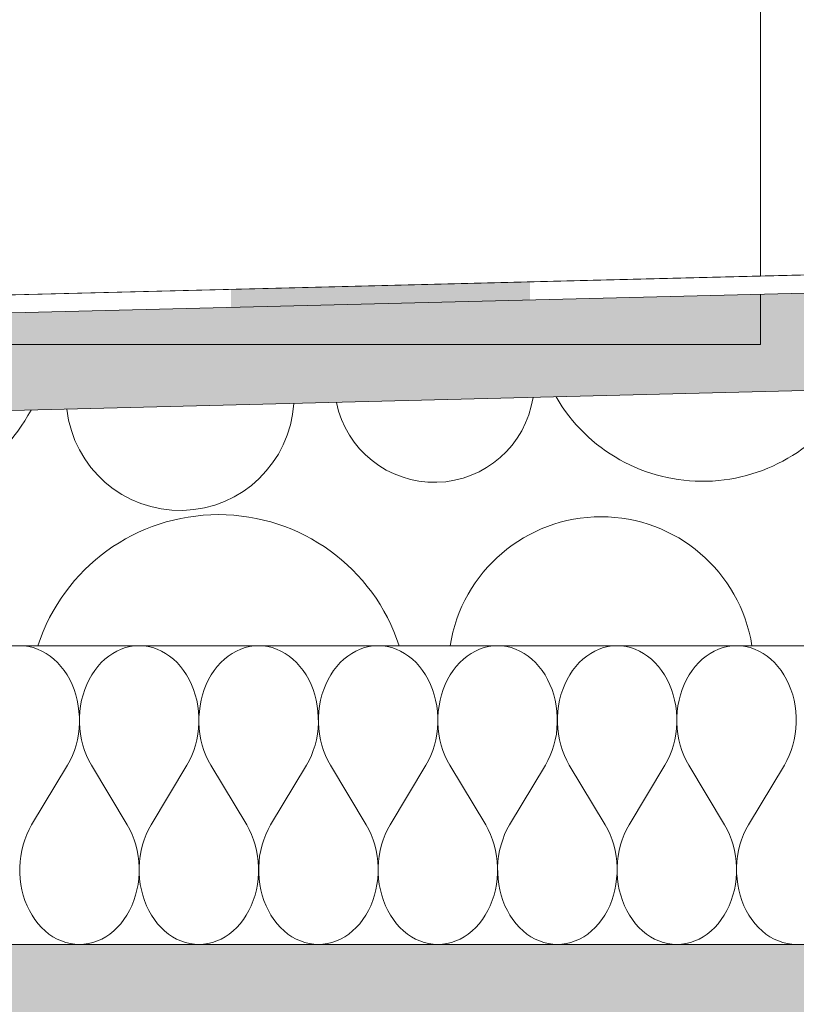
# Model space of a CAD drawing. Header units: millimetres. Extents: x 119219 to 750800, y -8933 to 168688.
# Tile 87 of 115: x 524594 to 524984, y 4120 to 4614. Entities that reach past the tile are written whole.
import ezdxf

# ---------------------------------------------------------------- set-up
doc = ezdxf.new("R2010")
doc.units = ezdxf.units.MM
doc.header["$MEASUREMENT"] = 0
doc.header["$XCLIPFRAME"] = 0
doc.linetypes.add('Wipeout_Contour', pattern=[1000, 0, -1000])
doc.layers.add('0_Ном._пера__1', color=7, linetype='Continuous', lineweight=0)
doc.layers.add('0_Ном._пера__120', color=7, linetype='Continuous', lineweight=0)
picture_1 = doc.add_image_def('image6.png', size_in_pixel=(725, 814))

# ---------------------------------------------------------------- blocks, each defined once
blk = doc.blocks.new('*X8')
at = {"layer": '0_Ном._пера__1', "color": 7, "linetype": 'Continuous', "lineweight": 0}
for centre, radius, start, end in [((524802.23, 4432.18), 50.15, 191.5331, 351.3482), ((524936.98, 4467.64), 85.1, 210.1252, 332.7562), ((524674.58, 4425.09), 57.18, 186.3645, 356.5169), ((524516.52, 4463.3), 94.62, 211.2845, 331.5968), ((524693.9, 4270.4), 95.41, 18.0755, 161.9245), ((524885.97, 4288.04), 76.71, 8.9748, 171.0252)]:
    blk.add_arc(centre, radius, start, end, dxfattribs=at)
blk = doc.blocks.new('Штриховка_2_1', base_point=(0, 0))
at = {"color": 254, "linetype": 'Wipeout_Contour', "lineweight": 0, "ltscale": 3637820.771207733}
blk.add_wipeout([(521038.4, 4050), (521038.4, 4300), (526118.87, 4300), (526118.87, 4456.5), (521089.08, 4330), (511148.7, 4080), (511148.7, 4050)], dxfattribs=at)
at = {"layer": '0_Ном._пера__1', "color": 7, "linetype": 'Continuous', "lineweight": 0, "flags": 128}
blk.add_lwpolyline([(521038.4, 4050), (511148.7, 4050), (511148.7, 4080), (521089.08, 4330), (526118.87, 4456.5), (526118.87, 4300), (521038.4, 4300)], close=True, dxfattribs=at)
at = {"layer": '0_Ном._пера__1', "color": 7, "linetype": 'Continuous', "lineweight": 0}
blk.add_blockref('*X8', (0, 0), dxfattribs=at)
blk = doc.blocks.new('*X10')
at = {"layer": '0_Ном._пера__1', "linetype": 'Continuous', "lineweight": 0, "true_color": 0x000000}
blk.add_hatch(color=18, dxfattribs=at).paths.add_polyline_path([(524700.22, 4478.93), (524700.22, 4469.83), (524850.22, 4473.61), (524850.22, 4482.69)])
blk = doc.blocks.new('Штриховка_3_1', base_point=(0, 0))
at = {"color": 254, "linetype": 'Wipeout_Contour', "lineweight": 0, "ltscale": 2074607.159705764}
blk.add_wipeout([(526118.87, 4505.51), (526118.8, 4514.51), (511148.7, 4139.02), (511148.7, 4129.01)], dxfattribs=at)
at = {"layer": '0_Ном._пера__1', "color": 7, "linetype": 'Continuous', "lineweight": 0, "flags": 128}
blk.add_lwpolyline([(526118.87, 4505.51), (511148.7, 4129.01), (511148.7, 4139.02), (526118.8, 4514.51)], close=True, dxfattribs=at)
at = {"layer": '0_Ном._пера__1', "color": 7, "linetype": 'Continuous', "lineweight": 0}
blk.add_blockref('*X10', (0, 0), dxfattribs=at)
blk = doc.blocks.new('*X12')
at = {"layer": '0_Ном._пера__120', "color": 7, "linetype": 'Continuous', "lineweight": 0}
for p, q in [((524596.33, 4299.89), (524594.04, 4300)), ((524598.6, 4299.57), (524596.33, 4299.89)), ((524600.85, 4299.02), (524598.6, 4299.57)), ((524603.06, 4298.27), (524600.85, 4299.02)), ((524605.22, 4297.3), (524603.06, 4298.27)), ((524607.31, 4296.14), (524605.22, 4297.3)), ((524609.32, 4294.77), (524607.31, 4296.14)), ((524640.77, 4296.14), (524638.76, 4294.77)), ((524642.86, 4297.3), (524640.77, 4296.14)), ((524645.02, 4298.27), (524642.86, 4297.3)), ((524647.23, 4299.02), (524645.02, 4298.27)), ((524649.48, 4299.57), (524647.23, 4299.02)), ((524651.75, 4299.89), (524649.48, 4299.57)), ((524654.04, 4300), (524651.75, 4299.89)), ((524656.33, 4299.89), (524654.04, 4300)), ((524658.6, 4299.57), (524656.33, 4299.89)), ((524660.85, 4299.02), (524658.6, 4299.57)), ((524663.06, 4298.27), (524660.85, 4299.02)), ((524665.22, 4297.3), (524663.06, 4298.27)), ((524667.31, 4296.14), (524665.22, 4297.3)), ((524669.32, 4294.77), (524667.31, 4296.14)), ((524700.77, 4296.14), (524698.76, 4294.77)), ((524702.86, 4297.3), (524700.77, 4296.14)), ((524705.02, 4298.27), (524702.86, 4297.3)), ((524707.23, 4299.02), (524705.02, 4298.27)), ((524709.48, 4299.57), (524707.23, 4299.02)), ((524711.75, 4299.89), (524709.48, 4299.57)), ((524714.04, 4300), (524711.75, 4299.89)), ((524716.33, 4299.89), (524714.04, 4300)), ((524718.6, 4299.57), (524716.33, 4299.89)), ((524720.85, 4299.02), (524718.6, 4299.57)), ((524723.06, 4298.27), (524720.85, 4299.02)), ((524725.22, 4297.3), (524723.06, 4298.27)), ((524727.31, 4296.14), (524725.22, 4297.3)), ((524729.32, 4294.77), (524727.31, 4296.14)), ((524760.77, 4296.14), (524758.76, 4294.77)), ((524762.86, 4297.3), (524760.77, 4296.14)), ((524765.02, 4298.27), (524762.86, 4297.3)), ((524767.23, 4299.02), (524765.02, 4298.27)), ((524769.48, 4299.57), (524767.23, 4299.02)), ((524771.75, 4299.89), (524769.48, 4299.57)), ((524774.04, 4300), (524771.75, 4299.89)), ((524776.33, 4299.89), (524774.04, 4300)), ((524778.6, 4299.57), (524776.33, 4299.89)), ((524780.85, 4299.02), (524778.6, 4299.57)), ((524783.06, 4298.27), (524780.85, 4299.02)), ((524785.22, 4297.3), (524783.06, 4298.27)), ((524787.31, 4296.14), (524785.22, 4297.3)), ((524789.32, 4294.77), (524787.31, 4296.14)), ((524820.77, 4296.14), (524818.76, 4294.77)), ((524822.86, 4297.3), (524820.77, 4296.14)), ((524825.02, 4298.27), (524822.86, 4297.3)), ((524827.23, 4299.02), (524825.02, 4298.27)), ((524829.48, 4299.57), (524827.23, 4299.02)), ((524831.75, 4299.89), (524829.48, 4299.57)), ((524834.04, 4300), (524831.75, 4299.89)), ((524836.33, 4299.89), (524834.04, 4300)), ((524838.6, 4299.57), (524836.33, 4299.89)), ((524840.85, 4299.02), (524838.6, 4299.57)), ((524843.06, 4298.27), (524840.85, 4299.02)), ((524845.22, 4297.3), (524843.06, 4298.27)), ((524847.31, 4296.14), (524845.22, 4297.3)), ((524849.32, 4294.77), (524847.31, 4296.14)), ((524880.77, 4296.14), (524878.76, 4294.77)), ((524882.86, 4297.3), (524880.77, 4296.14)), ((524885.02, 4298.27), (524882.86, 4297.3)), ((524887.23, 4299.02), (524885.02, 4298.27)), ((524889.48, 4299.57), (524887.23, 4299.02)), ((524891.75, 4299.89), (524889.48, 4299.57)), ((524894.04, 4300), (524891.75, 4299.89)), ((524896.33, 4299.89), (524894.04, 4300)), ((524898.6, 4299.57), (524896.33, 4299.89)), ((524900.85, 4299.02), (524898.6, 4299.57)), ((524903.06, 4298.27), (524900.85, 4299.02)), ((524905.22, 4297.3), (524903.06, 4298.27)), ((524907.31, 4296.14), (524905.22, 4297.3)), ((524909.32, 4294.77), (524907.31, 4296.14)), ((524940.77, 4296.14), (524938.76, 4294.77)), ((524942.86, 4297.3), (524940.77, 4296.14)), ((524945.02, 4298.27), (524942.86, 4297.3)), ((524947.23, 4299.02), (524945.02, 4298.27)), ((524949.48, 4299.57), (524947.23, 4299.02)), ((524951.75, 4299.89), (524949.48, 4299.57)), ((524954.04, 4300), (524951.75, 4299.89)), ((524956.33, 4299.89), (524954.04, 4300)), ((524958.6, 4299.57), (524956.33, 4299.89)), ((524960.85, 4299.02), (524958.6, 4299.57)), ((524963.06, 4298.27), (524960.85, 4299.02)), ((524965.22, 4297.3), (524963.06, 4298.27)), ((524967.31, 4296.14), (524965.22, 4297.3)), ((524969.32, 4294.77), (524967.31, 4296.14)), ((524611.25, 4293.22), (524609.32, 4294.77)), ((524613.07, 4291.49), (524611.25, 4293.22)), ((524614.78, 4289.59), (524613.07, 4291.49)), ((524635.01, 4291.49), (524633.29, 4289.59)), ((524636.83, 4293.22), (524635.01, 4291.49)), ((524638.76, 4294.77), (524636.83, 4293.22)), ((524671.25, 4293.22), (524669.32, 4294.77)), ((524673.07, 4291.49), (524671.25, 4293.22)), ((524674.78, 4289.59), (524673.07, 4291.49)), ((524695.01, 4291.49), (524693.29, 4289.59)), ((524696.83, 4293.22), (524695.01, 4291.49)), ((524698.76, 4294.77), (524696.83, 4293.22)), ((524731.25, 4293.22), (524729.32, 4294.77)), ((524733.07, 4291.49), (524731.25, 4293.22)), ((524734.78, 4289.59), (524733.07, 4291.49)), ((524755.01, 4291.49), (524753.29, 4289.59)), ((524756.83, 4293.22), (524755.01, 4291.49)), ((524758.76, 4294.77), (524756.83, 4293.22)), ((524791.25, 4293.22), (524789.32, 4294.77)), ((524793.07, 4291.49), (524791.25, 4293.22)), ((524794.78, 4289.59), (524793.07, 4291.49)), ((524815.01, 4291.49), (524813.29, 4289.59)), ((524816.83, 4293.22), (524815.01, 4291.49)), ((524818.76, 4294.77), (524816.83, 4293.22)), ((524851.25, 4293.22), (524849.32, 4294.77)), ((524853.07, 4291.49), (524851.25, 4293.22)), ((524854.78, 4289.59), (524853.07, 4291.49)), ((524875.01, 4291.49), (524873.29, 4289.59)), ((524876.83, 4293.22), (524875.01, 4291.49)), ((524878.76, 4294.77), (524876.83, 4293.22)), ((524911.25, 4293.22), (524909.32, 4294.77)), ((524913.07, 4291.49), (524911.25, 4293.22)), ((524914.78, 4289.59), (524913.07, 4291.49)), ((524935.01, 4291.49), (524933.29, 4289.59)), ((524936.83, 4293.22), (524935.01, 4291.49)), ((524938.76, 4294.77), (524936.83, 4293.22)), ((524971.25, 4293.22), (524969.32, 4294.77)), ((524973.07, 4291.49), (524971.25, 4293.22)), ((524974.78, 4289.59), (524973.07, 4291.49)), ((524616.38, 4287.53), (524614.78, 4289.59)), ((524617.84, 4285.33), (524616.38, 4287.53)), ((524631.7, 4287.53), (524630.24, 4285.33)), ((524633.29, 4289.59), (524631.7, 4287.53)), ((524676.38, 4287.53), (524674.78, 4289.59)), ((524677.84, 4285.33), (524676.38, 4287.53)), ((524691.7, 4287.53), (524690.24, 4285.33)), ((524693.29, 4289.59), (524691.7, 4287.53)), ((524736.38, 4287.53), (524734.78, 4289.59)), ((524737.84, 4285.33), (524736.38, 4287.53)), ((524751.7, 4287.53), (524750.24, 4285.33)), ((524753.29, 4289.59), (524751.7, 4287.53)), ((524796.38, 4287.53), (524794.78, 4289.59)), ((524797.84, 4285.33), (524796.38, 4287.53)), ((524811.7, 4287.53), (524810.24, 4285.33)), ((524813.29, 4289.59), (524811.7, 4287.53)), ((524856.38, 4287.53), (524854.78, 4289.59)), ((524857.84, 4285.33), (524856.38, 4287.53)), ((524871.7, 4287.53), (524870.24, 4285.33)), ((524873.29, 4289.59), (524871.7, 4287.53)), ((524916.38, 4287.53), (524914.78, 4289.59)), ((524917.84, 4285.33), (524916.38, 4287.53)), ((524931.7, 4287.53), (524930.24, 4285.33)), ((524933.29, 4289.59), (524931.7, 4287.53)), ((524976.38, 4287.53), (524974.78, 4289.59)), ((524977.84, 4285.33), (524976.38, 4287.53)), ((524619.16, 4283), (524617.84, 4285.33)), ((524620.34, 4280.54), (524619.16, 4283)), ((524628.92, 4283), (524627.74, 4280.54)), ((524630.24, 4285.33), (524628.92, 4283)), ((524679.16, 4283), (524677.84, 4285.33)), ((524680.34, 4280.54), (524679.16, 4283)), ((524688.92, 4283), (524687.74, 4280.54)), ((524690.24, 4285.33), (524688.92, 4283)), ((524739.16, 4283), (524737.84, 4285.33)), ((524740.34, 4280.54), (524739.16, 4283)), ((524748.92, 4283), (524747.74, 4280.54)), ((524750.24, 4285.33), (524748.92, 4283)), ((524799.16, 4283), (524797.84, 4285.33)), ((524800.34, 4280.54), (524799.16, 4283)), ((524808.92, 4283), (524807.74, 4280.54)), ((524810.24, 4285.33), (524808.92, 4283)), ((524859.16, 4283), (524857.84, 4285.33)), ((524860.34, 4280.54), (524859.16, 4283)), ((524868.92, 4283), (524867.74, 4280.54)), ((524870.24, 4285.33), (524868.92, 4283)), ((524919.16, 4283), (524917.84, 4285.33)), ((524920.34, 4280.54), (524919.16, 4283)), ((524928.92, 4283), (524927.74, 4280.54)), ((524930.24, 4285.33), (524928.92, 4283)), ((524979.16, 4283), (524977.84, 4285.33)), ((524980.34, 4280.54), (524979.16, 4283)), ((524621.36, 4277.98), (524620.34, 4280.54)), ((524622.23, 4275.33), (524621.36, 4277.98)), ((524626.71, 4277.98), (524625.85, 4275.33)), ((524627.74, 4280.54), (524626.71, 4277.98)), ((524681.36, 4277.98), (524680.34, 4280.54)), ((524682.23, 4275.33), (524681.36, 4277.98)), ((524686.71, 4277.98), (524685.85, 4275.33)), ((524687.74, 4280.54), (524686.71, 4277.98)), ((524741.36, 4277.98), (524740.34, 4280.54)), ((524742.23, 4275.33), (524741.36, 4277.98)), ((524746.71, 4277.98), (524745.85, 4275.33)), ((524747.74, 4280.54), (524746.71, 4277.98)), ((524801.36, 4277.98), (524800.34, 4280.54)), ((524802.23, 4275.33), (524801.36, 4277.98)), ((524806.71, 4277.98), (524805.85, 4275.33)), ((524807.74, 4280.54), (524806.71, 4277.98)), ((524861.36, 4277.98), (524860.34, 4280.54)), ((524862.23, 4275.33), (524861.36, 4277.98)), ((524866.71, 4277.98), (524865.85, 4275.33)), ((524867.74, 4280.54), (524866.71, 4277.98)), ((524921.36, 4277.98), (524920.34, 4280.54)), ((524922.23, 4275.33), (524921.36, 4277.98)), ((524926.71, 4277.98), (524925.85, 4275.33)), ((524927.74, 4280.54), (524926.71, 4277.98)), ((524981.36, 4277.98), (524980.34, 4280.54)), ((524982.23, 4275.33), (524981.36, 4277.98)), ((524622.93, 4272.6), (524622.23, 4275.33)), ((524623.46, 4269.82), (524622.93, 4272.6)), ((524625.15, 4272.6), (524624.62, 4269.82)), ((524625.85, 4275.33), (524625.15, 4272.6)), ((524682.93, 4272.6), (524682.23, 4275.33)), ((524683.46, 4269.82), (524682.93, 4272.6)), ((524685.15, 4272.6), (524684.62, 4269.82)), ((524685.85, 4275.33), (524685.15, 4272.6)), ((524742.93, 4272.6), (524742.23, 4275.33)), ((524743.46, 4269.82), (524742.93, 4272.6)), ((524745.15, 4272.6), (524744.62, 4269.82)), ((524745.85, 4275.33), (524745.15, 4272.6)), ((524802.93, 4272.6), (524802.23, 4275.33)), ((524803.46, 4269.82), (524802.93, 4272.6)), ((524805.15, 4272.6), (524804.62, 4269.82)), ((524805.85, 4275.33), (524805.15, 4272.6)), ((524862.93, 4272.6), (524862.23, 4275.33)), ((524863.46, 4269.82), (524862.93, 4272.6)), ((524865.15, 4272.6), (524864.62, 4269.82)), ((524865.85, 4275.33), (524865.15, 4272.6)), ((524922.93, 4272.6), (524922.23, 4275.33)), ((524923.46, 4269.82), (524922.93, 4272.6)), ((524925.15, 4272.6), (524924.62, 4269.82)), ((524925.85, 4275.33), (524925.15, 4272.6)), ((524982.93, 4272.6), (524982.23, 4275.33)), ((524983.46, 4269.82), (524982.93, 4272.6)), ((524623.82, 4266.99), (524623.46, 4269.82)), ((524624.01, 4264.14), (524623.82, 4266.99)), ((524624.26, 4266.99), (524624.07, 4264.14)), ((524624.62, 4269.82), (524624.26, 4266.99)), ((524683.82, 4266.99), (524683.46, 4269.82)), ((524684.01, 4264.14), (524683.82, 4266.99)), ((524684.26, 4266.99), (524684.07, 4264.14)), ((524684.62, 4269.82), (524684.26, 4266.99)), ((524743.82, 4266.99), (524743.46, 4269.82)), ((524744.01, 4264.14), (524743.82, 4266.99)), ((524744.26, 4266.99), (524744.07, 4264.14)), ((524744.62, 4269.82), (524744.26, 4266.99)), ((524803.82, 4266.99), (524803.46, 4269.82)), ((524804.01, 4264.14), (524803.82, 4266.99)), ((524804.26, 4266.99), (524804.07, 4264.14)), ((524804.62, 4269.82), (524804.26, 4266.99)), ((524863.82, 4266.99), (524863.46, 4269.82)), ((524864.01, 4264.14), (524863.82, 4266.99)), ((524864.26, 4266.99), (524864.07, 4264.14)), ((524864.62, 4269.82), (524864.26, 4266.99)), ((524923.82, 4266.99), (524923.46, 4269.82)), ((524924.01, 4264.14), (524923.82, 4266.99)), ((524924.26, 4266.99), (524924.07, 4264.14)), ((524924.62, 4269.82), (524924.26, 4266.99)), ((524983.82, 4266.99), (524983.46, 4269.82)), ((524984.01, 4264.14), (524983.82, 4266.99)), ((524624.02, 4261.28), (524624.01, 4264.14)), ((524624.07, 4264.14), (524624.06, 4261.28)), ((524684.02, 4261.28), (524684.01, 4264.14)), ((524684.07, 4264.14), (524684.06, 4261.28)), ((524744.02, 4261.28), (524744.01, 4264.14)), ((524744.07, 4264.14), (524744.06, 4261.28)), ((524804.02, 4261.28), (524804.01, 4264.14)), ((524804.07, 4264.14), (524804.06, 4261.28)), ((524864.02, 4261.28), (524864.01, 4264.14)), ((524864.07, 4264.14), (524864.06, 4261.28)), ((524924.02, 4261.28), (524924.01, 4264.14)), ((524924.07, 4264.14), (524924.06, 4261.28)), ((524984.02, 4261.28), (524984.01, 4264.14)), ((524623.53, 4255.59), (524623.86, 4258.42)), ((524623.86, 4258.42), (524624.02, 4261.28)), ((524624.06, 4261.28), (524624.22, 4258.42)), ((524624.22, 4258.42), (524624.55, 4255.59)), ((524683.53, 4255.59), (524683.86, 4258.42)), ((524683.86, 4258.42), (524684.02, 4261.28)), ((524684.06, 4261.28), (524684.22, 4258.42)), ((524684.22, 4258.42), (524684.55, 4255.59)), ((524743.53, 4255.59), (524743.86, 4258.42)), ((524743.86, 4258.42), (524744.02, 4261.28)), ((524744.06, 4261.28), (524744.22, 4258.42)), ((524744.22, 4258.42), (524744.55, 4255.59)), ((524803.53, 4255.59), (524803.86, 4258.42)), ((524803.86, 4258.42), (524804.02, 4261.28)), ((524804.06, 4261.28), (524804.22, 4258.42)), ((524804.22, 4258.42), (524804.55, 4255.59)), ((524863.53, 4255.59), (524863.86, 4258.42)), ((524863.86, 4258.42), (524864.02, 4261.28)), ((524864.06, 4261.28), (524864.22, 4258.42)), ((524864.22, 4258.42), (524864.55, 4255.59)), ((524923.53, 4255.59), (524923.86, 4258.42)), ((524923.86, 4258.42), (524924.02, 4261.28)), ((524924.06, 4261.28), (524924.22, 4258.42)), ((524924.22, 4258.42), (524924.55, 4255.59)), ((524983.53, 4255.59), (524983.86, 4258.42)), ((524983.86, 4258.42), (524984.02, 4261.28)), ((524622.34, 4250.06), (524623.02, 4252.8)), ((524623.02, 4252.8), (524623.53, 4255.59)), ((524624.55, 4255.59), (524625.06, 4252.8)), ((524625.06, 4252.8), (524625.74, 4250.06)), ((524682.34, 4250.06), (524683.02, 4252.8)), ((524683.02, 4252.8), (524683.53, 4255.59)), ((524684.55, 4255.59), (524685.06, 4252.8)), ((524685.06, 4252.8), (524685.74, 4250.06)), ((524742.34, 4250.06), (524743.02, 4252.8)), ((524743.02, 4252.8), (524743.53, 4255.59)), ((524744.55, 4255.59), (524745.06, 4252.8)), ((524745.06, 4252.8), (524745.74, 4250.06)), ((524802.34, 4250.06), (524803.02, 4252.8)), ((524803.02, 4252.8), (524803.53, 4255.59)), ((524804.55, 4255.59), (524805.06, 4252.8)), ((524805.06, 4252.8), (524805.74, 4250.06)), ((524862.34, 4250.06), (524863.02, 4252.8)), ((524863.02, 4252.8), (524863.53, 4255.59)), ((524864.55, 4255.59), (524865.06, 4252.8)), ((524865.06, 4252.8), (524865.74, 4250.06)), ((524922.34, 4250.06), (524923.02, 4252.8)), ((524923.02, 4252.8), (524923.53, 4255.59)), ((524924.55, 4255.59), (524925.06, 4252.8)), ((524925.06, 4252.8), (524925.74, 4250.06)), ((524982.34, 4250.06), (524983.02, 4252.8)), ((524983.02, 4252.8), (524983.53, 4255.59)), ((524620.5, 4244.83), (524621.5, 4247.4)), ((524621.5, 4247.4), (524622.34, 4250.06)), ((524625.74, 4250.06), (524626.58, 4247.4)), ((524626.58, 4247.4), (524627.58, 4244.83)), ((524680.5, 4244.83), (524681.5, 4247.4)), ((524681.5, 4247.4), (524682.34, 4250.06)), ((524685.74, 4250.06), (524686.58, 4247.4)), ((524686.58, 4247.4), (524687.58, 4244.83)), ((524740.5, 4244.83), (524741.5, 4247.4)), ((524741.5, 4247.4), (524742.34, 4250.06)), ((524745.74, 4250.06), (524746.58, 4247.4)), ((524746.58, 4247.4), (524747.58, 4244.83)), ((524800.5, 4244.83), (524801.5, 4247.4)), ((524801.5, 4247.4), (524802.34, 4250.06)), ((524805.74, 4250.06), (524806.58, 4247.4)), ((524806.58, 4247.4), (524807.58, 4244.83)), ((524860.5, 4244.83), (524861.5, 4247.4)), ((524861.5, 4247.4), (524862.34, 4250.06)), ((524865.74, 4250.06), (524866.58, 4247.4)), ((524866.58, 4247.4), (524867.58, 4244.83)), ((524920.5, 4244.83), (524921.5, 4247.4)), ((524921.5, 4247.4), (524922.34, 4250.06)), ((524925.74, 4250.06), (524926.58, 4247.4)), ((524926.58, 4247.4), (524927.58, 4244.83)), ((524980.5, 4244.83), (524981.5, 4247.4)), ((524981.5, 4247.4), (524982.34, 4250.06)), ((524618.04, 4240), (524619.34, 4242.36)), ((524619.34, 4242.36), (524620.5, 4244.83)), ((524627.58, 4244.83), (524628.74, 4242.36)), ((524628.74, 4242.36), (524630.04, 4240)), ((524678.04, 4240), (524679.34, 4242.36)), ((524679.34, 4242.36), (524680.5, 4244.83)), ((524687.58, 4244.83), (524688.74, 4242.36)), ((524688.74, 4242.36), (524690.04, 4240)), ((524738.04, 4240), (524739.34, 4242.36)), ((524739.34, 4242.36), (524740.5, 4244.83)), ((524747.58, 4244.83), (524748.74, 4242.36)), ((524748.74, 4242.36), (524750.04, 4240)), ((524798.04, 4240), (524799.34, 4242.36)), ((524799.34, 4242.36), (524800.5, 4244.83)), ((524807.58, 4244.83), (524808.74, 4242.36)), ((524808.74, 4242.36), (524810.04, 4240)), ((524858.04, 4240), (524859.34, 4242.36)), ((524859.34, 4242.36), (524860.5, 4244.83)), ((524867.58, 4244.83), (524868.74, 4242.36)), ((524868.74, 4242.36), (524870.04, 4240)), ((524918.04, 4240), (524919.34, 4242.36)), ((524919.34, 4242.36), (524920.5, 4244.83)), ((524927.58, 4244.83), (524928.74, 4242.36)), ((524928.74, 4242.36), (524930.04, 4240)), ((524978.04, 4240), (524979.34, 4242.36)), ((524979.34, 4242.36), (524980.5, 4244.83)), ((524600.04, 4210), (524618.04, 4240)), ((524648.04, 4210), (524630.04, 4240)), ((524660.04, 4210), (524678.04, 4240)), ((524708.04, 4210), (524690.04, 4240)), ((524720.04, 4210), (524738.04, 4240)), ((524768.04, 4210), (524750.04, 4240)), ((524780.04, 4210), (524798.04, 4240)), ((524828.04, 4210), (524810.04, 4240)), ((524840.04, 4210), (524858.04, 4240)), ((524888.04, 4210), (524870.04, 4240)), ((524900.04, 4210), (524918.04, 4240)), ((524948.04, 4210), (524930.04, 4240)), ((524960.04, 4210), (524978.04, 4240)), ((524598.74, 4207.65), (524597.58, 4205.18)), ((524600.04, 4210), (524598.74, 4207.65)), ((524649.34, 4207.65), (524648.04, 4210)), ((524650.5, 4205.18), (524649.34, 4207.65)), ((524658.74, 4207.65), (524657.58, 4205.18)), ((524660.04, 4210), (524658.74, 4207.65)), ((524709.34, 4207.65), (524708.04, 4210)), ((524710.5, 4205.18), (524709.34, 4207.65)), ((524718.74, 4207.65), (524717.58, 4205.18)), ((524720.04, 4210), (524718.74, 4207.65)), ((524769.34, 4207.65), (524768.04, 4210)), ((524770.5, 4205.18), (524769.34, 4207.65)), ((524778.74, 4207.65), (524777.58, 4205.18)), ((524780.04, 4210), (524778.74, 4207.65)), ((524829.34, 4207.65), (524828.04, 4210)), ((524830.5, 4205.18), (524829.34, 4207.65)), ((524838.74, 4207.65), (524837.58, 4205.18)), ((524840.04, 4210), (524838.74, 4207.65)), ((524889.34, 4207.65), (524888.04, 4210)), ((524890.5, 4205.18), (524889.34, 4207.65)), ((524898.74, 4207.65), (524897.58, 4205.18)), ((524900.04, 4210), (524898.74, 4207.65)), ((524949.34, 4207.65), (524948.04, 4210)), ((524950.5, 4205.18), (524949.34, 4207.65)), ((524958.74, 4207.65), (524957.58, 4205.18)), ((524960.04, 4210), (524958.74, 4207.65)), ((524596.58, 4202.6), (524595.74, 4199.94)), ((524597.58, 4205.18), (524596.58, 4202.6)), ((524651.5, 4202.6), (524650.5, 4205.18)), ((524652.34, 4199.94), (524651.5, 4202.6)), ((524656.58, 4202.6), (524655.74, 4199.94)), ((524657.58, 4205.18), (524656.58, 4202.6)), ((524711.5, 4202.6), (524710.5, 4205.18)), ((524712.34, 4199.94), (524711.5, 4202.6)), ((524716.58, 4202.6), (524715.74, 4199.94)), ((524717.58, 4205.18), (524716.58, 4202.6)), ((524771.5, 4202.6), (524770.5, 4205.18)), ((524772.34, 4199.94), (524771.5, 4202.6)), ((524776.58, 4202.6), (524775.74, 4199.94)), ((524777.58, 4205.18), (524776.58, 4202.6)), ((524831.5, 4202.6), (524830.5, 4205.18)), ((524832.34, 4199.94), (524831.5, 4202.6)), ((524836.58, 4202.6), (524835.74, 4199.94)), ((524837.58, 4205.18), (524836.58, 4202.6)), ((524891.5, 4202.6), (524890.5, 4205.18)), ((524892.34, 4199.94), (524891.5, 4202.6)), ((524896.58, 4202.6), (524895.74, 4199.94)), ((524897.58, 4205.18), (524896.58, 4202.6)), ((524951.5, 4202.6), (524950.5, 4205.18)), ((524952.34, 4199.94), (524951.5, 4202.6)), ((524956.58, 4202.6), (524955.74, 4199.94)), ((524957.58, 4205.18), (524956.58, 4202.6)), ((524595.06, 4197.21), (524594.55, 4194.41)), ((524595.74, 4199.94), (524595.06, 4197.21)), ((524653.02, 4197.21), (524652.34, 4199.94)), ((524653.53, 4194.41), (524653.02, 4197.21)), ((524655.06, 4197.21), (524654.55, 4194.41)), ((524655.74, 4199.94), (524655.06, 4197.21)), ((524713.02, 4197.21), (524712.34, 4199.94)), ((524713.53, 4194.41), (524713.02, 4197.21)), ((524715.06, 4197.21), (524714.55, 4194.41)), ((524715.74, 4199.94), (524715.06, 4197.21)), ((524773.02, 4197.21), (524772.34, 4199.94)), ((524773.53, 4194.41), (524773.02, 4197.21)), ((524775.06, 4197.21), (524774.55, 4194.41)), ((524775.74, 4199.94), (524775.06, 4197.21)), ((524833.02, 4197.21), (524832.34, 4199.94)), ((524833.53, 4194.41), (524833.02, 4197.21)), ((524835.06, 4197.21), (524834.55, 4194.41)), ((524835.74, 4199.94), (524835.06, 4197.21)), ((524893.02, 4197.21), (524892.34, 4199.94)), ((524893.53, 4194.41), (524893.02, 4197.21)), ((524895.06, 4197.21), (524894.55, 4194.41)), ((524895.74, 4199.94), (524895.06, 4197.21)), ((524953.02, 4197.21), (524952.34, 4199.94)), ((524953.53, 4194.41), (524953.02, 4197.21)), ((524955.06, 4197.21), (524954.55, 4194.41)), ((524955.74, 4199.94), (524955.06, 4197.21)), ((524594.55, 4194.41), (524594.22, 4191.58)), ((524653.86, 4191.58), (524653.53, 4194.41)), ((524654.55, 4194.41), (524654.22, 4191.58)), ((524713.86, 4191.58), (524713.53, 4194.41)), ((524714.55, 4194.41), (524714.22, 4191.58)), ((524773.86, 4191.58), (524773.53, 4194.41)), ((524774.55, 4194.41), (524774.22, 4191.58)), ((524833.86, 4191.58), (524833.53, 4194.41)), ((524834.55, 4194.41), (524834.22, 4191.58)), ((524893.86, 4191.58), (524893.53, 4194.41)), ((524894.55, 4194.41), (524894.22, 4191.58)), ((524953.86, 4191.58), (524953.53, 4194.41)), ((524954.55, 4194.41), (524954.22, 4191.58)), ((524594.22, 4191.58), (524594.06, 4188.73)), ((524594.06, 4188.73), (524594.07, 4185.86)), ((524654.02, 4188.73), (524653.86, 4191.58)), ((524654.01, 4185.86), (524654.02, 4188.73)), ((524654.22, 4191.58), (524654.06, 4188.73)), ((524654.06, 4188.73), (524654.07, 4185.86)), ((524714.02, 4188.73), (524713.86, 4191.58)), ((524714.01, 4185.86), (524714.02, 4188.73)), ((524714.22, 4191.58), (524714.06, 4188.73)), ((524714.06, 4188.73), (524714.07, 4185.86)), ((524774.02, 4188.73), (524773.86, 4191.58)), ((524774.01, 4185.86), (524774.02, 4188.73)), ((524774.22, 4191.58), (524774.06, 4188.73)), ((524774.06, 4188.73), (524774.07, 4185.86)), ((524834.02, 4188.73), (524833.86, 4191.58)), ((524834.01, 4185.86), (524834.02, 4188.73)), ((524834.22, 4191.58), (524834.06, 4188.73)), ((524834.06, 4188.73), (524834.07, 4185.86)), ((524894.02, 4188.73), (524893.86, 4191.58)), ((524894.01, 4185.86), (524894.02, 4188.73)), ((524894.22, 4191.58), (524894.06, 4188.73)), ((524894.06, 4188.73), (524894.07, 4185.86)), ((524954.02, 4188.73), (524953.86, 4191.58)), ((524954.01, 4185.86), (524954.02, 4188.73)), ((524954.22, 4191.58), (524954.06, 4188.73)), ((524954.06, 4188.73), (524954.07, 4185.86)), ((524594.07, 4185.86), (524594.26, 4183.01)), ((524594.26, 4183.01), (524594.62, 4180.18)), ((524653.46, 4180.18), (524653.82, 4183.01)), ((524653.82, 4183.01), (524654.01, 4185.86)), ((524654.07, 4185.86), (524654.26, 4183.01)), ((524654.26, 4183.01), (524654.62, 4180.18)), ((524713.46, 4180.18), (524713.82, 4183.01)), ((524713.82, 4183.01), (524714.01, 4185.86)), ((524714.07, 4185.86), (524714.26, 4183.01)), ((524714.26, 4183.01), (524714.62, 4180.18)), ((524773.46, 4180.18), (524773.82, 4183.01)), ((524773.82, 4183.01), (524774.01, 4185.86)), ((524774.07, 4185.86), (524774.26, 4183.01)), ((524774.26, 4183.01), (524774.62, 4180.18)), ((524833.46, 4180.18), (524833.82, 4183.01)), ((524833.82, 4183.01), (524834.01, 4185.86)), ((524834.07, 4185.86), (524834.26, 4183.01)), ((524834.26, 4183.01), (524834.62, 4180.18)), ((524893.46, 4180.18), (524893.82, 4183.01)), ((524893.82, 4183.01), (524894.01, 4185.86)), ((524894.07, 4185.86), (524894.26, 4183.01)), ((524894.26, 4183.01), (524894.62, 4180.18)), ((524953.46, 4180.18), (524953.82, 4183.01)), ((524953.82, 4183.01), (524954.01, 4185.86)), ((524954.07, 4185.86), (524954.26, 4183.01)), ((524954.26, 4183.01), (524954.62, 4180.18)), ((524594.62, 4180.18), (524595.15, 4177.4)), ((524595.15, 4177.4), (524595.85, 4174.67)), ((524652.23, 4174.67), (524652.93, 4177.4)), ((524652.93, 4177.4), (524653.46, 4180.18)), ((524654.62, 4180.18), (524655.15, 4177.4)), ((524655.15, 4177.4), (524655.85, 4174.67)), ((524712.23, 4174.67), (524712.93, 4177.4)), ((524712.93, 4177.4), (524713.46, 4180.18)), ((524714.62, 4180.18), (524715.15, 4177.4)), ((524715.15, 4177.4), (524715.85, 4174.67)), ((524772.23, 4174.67), (524772.93, 4177.4)), ((524772.93, 4177.4), (524773.46, 4180.18)), ((524774.62, 4180.18), (524775.15, 4177.4)), ((524775.15, 4177.4), (524775.85, 4174.67)), ((524832.23, 4174.67), (524832.93, 4177.4)), ((524832.93, 4177.4), (524833.46, 4180.18)), ((524834.62, 4180.18), (524835.15, 4177.4)), ((524835.15, 4177.4), (524835.85, 4174.67)), ((524892.23, 4174.67), (524892.93, 4177.4)), ((524892.93, 4177.4), (524893.46, 4180.18)), ((524894.62, 4180.18), (524895.15, 4177.4)), ((524895.15, 4177.4), (524895.85, 4174.67)), ((524952.23, 4174.67), (524952.93, 4177.4)), ((524952.93, 4177.4), (524953.46, 4180.18)), ((524954.62, 4180.18), (524955.15, 4177.4)), ((524955.15, 4177.4), (524955.85, 4174.67)), ((524595.85, 4174.67), (524596.71, 4172.02)), ((524651.36, 4172.02), (524652.23, 4174.67)), ((524655.85, 4174.67), (524656.71, 4172.02)), ((524711.36, 4172.02), (524712.23, 4174.67)), ((524715.85, 4174.67), (524716.71, 4172.02)), ((524771.36, 4172.02), (524772.23, 4174.67)), ((524775.85, 4174.67), (524776.71, 4172.02)), ((524831.36, 4172.02), (524832.23, 4174.67)), ((524835.85, 4174.67), (524836.71, 4172.02)), ((524891.36, 4172.02), (524892.23, 4174.67)), ((524895.85, 4174.67), (524896.71, 4172.02)), ((524951.36, 4172.02), (524952.23, 4174.67)), ((524955.85, 4174.67), (524956.71, 4172.02)), ((524596.71, 4172.02), (524597.74, 4169.46)), ((524597.74, 4169.46), (524598.92, 4167.01)), ((524649.16, 4167.01), (524650.34, 4169.46)), ((524650.34, 4169.46), (524651.36, 4172.02)), ((524656.71, 4172.02), (524657.74, 4169.46)), ((524657.74, 4169.46), (524658.92, 4167.01)), ((524709.16, 4167.01), (524710.34, 4169.46)), ((524710.34, 4169.46), (524711.36, 4172.02)), ((524716.71, 4172.02), (524717.74, 4169.46)), ((524717.74, 4169.46), (524718.92, 4167.01)), ((524769.16, 4167.01), (524770.34, 4169.46)), ((524770.34, 4169.46), (524771.36, 4172.02)), ((524776.71, 4172.02), (524777.74, 4169.46)), ((524777.74, 4169.46), (524778.92, 4167.01)), ((524829.16, 4167.01), (524830.34, 4169.46)), ((524830.34, 4169.46), (524831.36, 4172.02)), ((524836.71, 4172.02), (524837.74, 4169.46)), ((524837.74, 4169.46), (524838.92, 4167.01)), ((524889.16, 4167.01), (524890.34, 4169.46)), ((524890.34, 4169.46), (524891.36, 4172.02)), ((524896.71, 4172.02), (524897.74, 4169.46)), ((524897.74, 4169.46), (524898.92, 4167.01)), ((524949.16, 4167.01), (524950.34, 4169.46)), ((524950.34, 4169.46), (524951.36, 4172.02)), ((524956.71, 4172.02), (524957.74, 4169.46)), ((524957.74, 4169.46), (524958.92, 4167.01)), ((524598.92, 4167.01), (524600.24, 4164.67)), ((524600.24, 4164.67), (524601.7, 4162.47)), ((524646.38, 4162.47), (524647.84, 4164.67)), ((524647.84, 4164.67), (524649.16, 4167.01)), ((524658.92, 4167.01), (524660.24, 4164.67)), ((524660.24, 4164.67), (524661.7, 4162.47)), ((524706.38, 4162.47), (524707.84, 4164.67)), ((524707.84, 4164.67), (524709.16, 4167.01)), ((524718.92, 4167.01), (524720.24, 4164.67)), ((524720.24, 4164.67), (524721.7, 4162.47)), ((524766.38, 4162.47), (524767.84, 4164.67)), ((524767.84, 4164.67), (524769.16, 4167.01)), ((524778.92, 4167.01), (524780.24, 4164.67)), ((524780.24, 4164.67), (524781.7, 4162.47)), ((524826.38, 4162.47), (524827.84, 4164.67)), ((524827.84, 4164.67), (524829.16, 4167.01)), ((524838.92, 4167.01), (524840.24, 4164.67)), ((524840.24, 4164.67), (524841.7, 4162.47)), ((524886.38, 4162.47), (524887.84, 4164.67)), ((524887.84, 4164.67), (524889.16, 4167.01)), ((524898.92, 4167.01), (524900.24, 4164.67)), ((524900.24, 4164.67), (524901.7, 4162.47)), ((524946.38, 4162.47), (524947.84, 4164.67)), ((524947.84, 4164.67), (524949.16, 4167.01)), ((524958.92, 4167.01), (524960.24, 4164.67)), ((524960.24, 4164.67), (524961.7, 4162.47)), ((524601.7, 4162.47), (524603.29, 4160.41)), ((524603.29, 4160.41), (524605.01, 4158.51)), ((524605.01, 4158.51), (524606.83, 4156.78)), ((524641.25, 4156.78), (524643.07, 4158.51)), ((524643.07, 4158.51), (524644.78, 4160.41)), ((524644.78, 4160.41), (524646.38, 4162.47)), ((524661.7, 4162.47), (524663.29, 4160.41)), ((524663.29, 4160.41), (524665.01, 4158.51)), ((524665.01, 4158.51), (524666.83, 4156.78)), ((524701.25, 4156.78), (524703.07, 4158.51)), ((524703.07, 4158.51), (524704.78, 4160.41)), ((524704.78, 4160.41), (524706.38, 4162.47)), ((524721.7, 4162.47), (524723.29, 4160.41)), ((524723.29, 4160.41), (524725.01, 4158.51)), ((524725.01, 4158.51), (524726.83, 4156.78)), ((524761.25, 4156.78), (524763.07, 4158.51)), ((524763.07, 4158.51), (524764.78, 4160.41)), ((524764.78, 4160.41), (524766.38, 4162.47)), ((524781.7, 4162.47), (524783.29, 4160.41)), ((524783.29, 4160.41), (524785.01, 4158.51)), ((524785.01, 4158.51), (524786.83, 4156.78)), ((524821.25, 4156.78), (524823.07, 4158.51)), ((524823.07, 4158.51), (524824.78, 4160.41)), ((524824.78, 4160.41), (524826.38, 4162.47)), ((524841.7, 4162.47), (524843.29, 4160.41)), ((524843.29, 4160.41), (524845.01, 4158.51)), ((524845.01, 4158.51), (524846.83, 4156.78)), ((524881.25, 4156.78), (524883.07, 4158.51)), ((524883.07, 4158.51), (524884.78, 4160.41)), ((524884.78, 4160.41), (524886.38, 4162.47)), ((524901.7, 4162.47), (524903.29, 4160.41)), ((524903.29, 4160.41), (524905.01, 4158.51)), ((524905.01, 4158.51), (524906.83, 4156.78)), ((524941.25, 4156.78), (524943.07, 4158.51)), ((524943.07, 4158.51), (524944.78, 4160.41)), ((524944.78, 4160.41), (524946.38, 4162.47)), ((524961.7, 4162.47), (524963.29, 4160.41)), ((524963.29, 4160.41), (524965.01, 4158.51)), ((524965.01, 4158.51), (524966.83, 4156.78)), ((524606.83, 4156.78), (524608.76, 4155.23)), ((524608.76, 4155.23), (524610.77, 4153.87)), ((524610.77, 4153.87), (524612.86, 4152.7)), ((524612.86, 4152.7), (524615.02, 4151.74)), ((524633.06, 4151.74), (524635.22, 4152.7)), ((524635.22, 4152.7), (524637.31, 4153.87)), ((524637.31, 4153.87), (524639.32, 4155.23)), ((524639.32, 4155.23), (524641.25, 4156.78)), ((524666.83, 4156.78), (524668.76, 4155.23)), ((524668.76, 4155.23), (524670.77, 4153.87)), ((524670.77, 4153.87), (524672.86, 4152.7)), ((524672.86, 4152.7), (524675.02, 4151.74)), ((524693.06, 4151.74), (524695.22, 4152.7)), ((524695.22, 4152.7), (524697.31, 4153.87)), ((524697.31, 4153.87), (524699.32, 4155.23)), ((524699.32, 4155.23), (524701.25, 4156.78)), ((524726.83, 4156.78), (524728.76, 4155.23)), ((524728.76, 4155.23), (524730.77, 4153.87)), ((524730.77, 4153.87), (524732.86, 4152.7)), ((524732.86, 4152.7), (524735.02, 4151.74)), ((524753.06, 4151.74), (524755.22, 4152.7)), ((524755.22, 4152.7), (524757.31, 4153.87)), ((524757.31, 4153.87), (524759.32, 4155.23)), ((524759.32, 4155.23), (524761.25, 4156.78)), ((524786.83, 4156.78), (524788.76, 4155.23)), ((524788.76, 4155.23), (524790.77, 4153.87)), ((524790.77, 4153.87), (524792.86, 4152.7)), ((524792.86, 4152.7), (524795.02, 4151.74)), ((524813.06, 4151.74), (524815.22, 4152.7)), ((524815.22, 4152.7), (524817.31, 4153.87)), ((524817.31, 4153.87), (524819.32, 4155.23)), ((524819.32, 4155.23), (524821.25, 4156.78)), ((524846.83, 4156.78), (524848.76, 4155.23)), ((524848.76, 4155.23), (524850.77, 4153.87)), ((524850.77, 4153.87), (524852.86, 4152.7)), ((524852.86, 4152.7), (524855.02, 4151.74)), ((524873.06, 4151.74), (524875.22, 4152.7)), ((524875.22, 4152.7), (524877.31, 4153.87)), ((524877.31, 4153.87), (524879.32, 4155.23)), ((524879.32, 4155.23), (524881.25, 4156.78)), ((524906.83, 4156.78), (524908.76, 4155.23)), ((524908.76, 4155.23), (524910.77, 4153.87)), ((524910.77, 4153.87), (524912.86, 4152.7)), ((524912.86, 4152.7), (524915.02, 4151.74)), ((524933.06, 4151.74), (524935.22, 4152.7)), ((524935.22, 4152.7), (524937.31, 4153.87)), ((524937.31, 4153.87), (524939.32, 4155.23)), ((524939.32, 4155.23), (524941.25, 4156.78)), ((524966.83, 4156.78), (524968.76, 4155.23)), ((524968.76, 4155.23), (524970.77, 4153.87)), ((524970.77, 4153.87), (524972.86, 4152.7)), ((524972.86, 4152.7), (524975.02, 4151.74)), ((524615.02, 4151.74), (524617.23, 4150.98)), ((524617.23, 4150.98), (524619.48, 4150.44)), ((524619.48, 4150.44), (524621.75, 4150.11)), ((524621.75, 4150.11), (524624.04, 4150)), ((524624.04, 4150), (524626.33, 4150.11)), ((524626.33, 4150.11), (524628.6, 4150.44)), ((524628.6, 4150.44), (524630.85, 4150.98)), ((524630.85, 4150.98), (524633.06, 4151.74)), ((524675.02, 4151.74), (524677.23, 4150.98)), ((524677.23, 4150.98), (524679.48, 4150.44)), ((524679.48, 4150.44), (524681.75, 4150.11)), ((524681.75, 4150.11), (524684.04, 4150)), ((524684.04, 4150), (524686.33, 4150.11)), ((524686.33, 4150.11), (524688.6, 4150.44)), ((524688.6, 4150.44), (524690.85, 4150.98)), ((524690.85, 4150.98), (524693.06, 4151.74)), ((524735.02, 4151.74), (524737.23, 4150.98)), ((524737.23, 4150.98), (524739.48, 4150.44)), ((524739.48, 4150.44), (524741.75, 4150.11)), ((524741.75, 4150.11), (524744.04, 4150)), ((524744.04, 4150), (524746.33, 4150.11)), ((524746.33, 4150.11), (524748.6, 4150.44)), ((524748.6, 4150.44), (524750.85, 4150.98)), ((524750.85, 4150.98), (524753.06, 4151.74)), ((524795.02, 4151.74), (524797.23, 4150.98)), ((524797.23, 4150.98), (524799.48, 4150.44)), ((524799.48, 4150.44), (524801.75, 4150.11)), ((524801.75, 4150.11), (524804.04, 4150)), ((524804.04, 4150), (524806.33, 4150.11)), ((524806.33, 4150.11), (524808.6, 4150.44)), ((524808.6, 4150.44), (524810.85, 4150.98)), ((524810.85, 4150.98), (524813.06, 4151.74)), ((524855.02, 4151.74), (524857.23, 4150.98)), ((524857.23, 4150.98), (524859.48, 4150.44)), ((524859.48, 4150.44), (524861.75, 4150.11)), ((524861.75, 4150.11), (524864.04, 4150)), ((524864.04, 4150), (524866.33, 4150.11)), ((524866.33, 4150.11), (524868.6, 4150.44)), ((524868.6, 4150.44), (524870.85, 4150.98)), ((524870.85, 4150.98), (524873.06, 4151.74)), ((524915.02, 4151.74), (524917.23, 4150.98)), ((524917.23, 4150.98), (524919.48, 4150.44)), ((524919.48, 4150.44), (524921.75, 4150.11)), ((524921.75, 4150.11), (524924.04, 4150)), ((524924.04, 4150), (524926.33, 4150.11)), ((524926.33, 4150.11), (524928.6, 4150.44)), ((524928.6, 4150.44), (524930.85, 4150.98)), ((524930.85, 4150.98), (524933.06, 4151.74)), ((524975.02, 4151.74), (524977.23, 4150.98)), ((524977.23, 4150.98), (524979.48, 4150.44)), ((524979.48, 4150.44), (524981.75, 4150.11)), ((524981.75, 4150.11), (524984.04, 4150))]:
    blk.add_line(p, q, dxfattribs=at)
blk = doc.blocks.new('Штриховка_4_1', base_point=(0, 0))
at = {"color": 254, "linetype": 'Wipeout_Contour', "lineweight": 0, "ltscale": 2094682.736890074}
blk.add_wipeout([(526118.87, 4150), (526118.87, 4300), (521188.4, 4300), (521188.4, 4150)], dxfattribs=at)
at = {"layer": '0_Ном._пера__120', "color": 7, "linetype": 'Continuous', "lineweight": 0, "flags": 128}
blk.add_lwpolyline([(526118.87, 4150), (521188.4, 4150), (521188.4, 4300), (526118.87, 4300)], close=True, dxfattribs=at)
at = {"layer": '0_Ном._пера__120', "color": 7, "linetype": 'Continuous', "lineweight": 0}
blk.add_blockref('*X12', (0, 0), dxfattribs=at)

msp = doc.modelspace()

# ---------------------------------------------------------------- pictures from other files: only their frames are drawn
at = {"linetype": 'Continuous', "lineweight": 0}
image = msp.add_image(picture_1, insert=(524966.014, 4860), size_in_units=(1369.676, 408.766), rotation=180, dxfattribs=at)
image.set_boundary_path([(-0.5, -0.5), (724.5, 813.5)])

# ---------------------------------------------------------------- next in the draw order: block references
at = {"layer": '0_Ном._пера__1', "color": 7, "linetype": 'Continuous', "lineweight": 0}
msp.add_blockref('Штриховка_2_1', (0, 0), dxfattribs=at)

# ---------------------------------------------------------------- next in the draw order: block references
msp.add_blockref('Штриховка_3_1', (0, 0), dxfattribs=at)

# ---------------------------------------------------------------- next in the draw order: linework, layer by layer
msp.add_lwpolyline([(524966.014, 4860), (523596.338, 4860), (523596.338, 4451.234), (524966.014, 4485.599)], close=True, dxfattribs=at)
at = {"layer": '0_Ном._пера__1', "color": 7, "linetype": 'Continuous', "lineweight": 0, "flags": 128}
msp.add_lwpolyline([(526119.132, 4860), (524966.014, 4860), (524966.014, 4485.599), (526118.874, 4514.304)], close=True, dxfattribs=at)

# ---------------------------------------------------------------- next in the draw order: block references
at = {"layer": '0_Ном._пера__120', "color": 7, "linetype": 'Continuous', "lineweight": 0}
msp.add_blockref('Штриховка_4_1', (0, 0), dxfattribs=at)

# ---------------------------------------------------------------- next in the draw order: hatches: boundary and pattern name
at = {"layer": '0_Ном._пера__1', "linetype": 'Continuous', "lineweight": 0, "true_color": 0x000000}
msp.add_hatch(color=18, dxfattribs=at).paths.add_polyline_path([(511148.697, 4129.015), (511148.697, 4080.002), (526118.867, 4456.501), (526118.867, 4505.513)])
at = {"layer": '0_Ном._пера__1', "linetype": 'Continuous', "lineweight": 0}
h = msp.add_hatch(dxfattribs=at)
h.set_pattern_fill('Железобетон__project__ув_3A', style=0, pattern_type=2)
h.set_pattern_definition([(45, (0, 0), (-56.568542, 56.568542), []), (45, (-28.284, 28.284), (-56.568542, 56.568542), [60, -20, 0, -20])])
h.paths.add_polyline_path([(521188.402, 4150.002), (526318.867, 4150.002), (526318.867, 3950.002), (521439.082, 3950.002), (521439.082, 3700.002), (510948.697, 3700.002), (510948.697, 3900), (521188.401, 3900.002)])

# ---------------------------------------------------------------- next in the draw order: linework, layer by layer
at = {"layer": '0_Ном._пера__1', "color": 7, "linetype": 'Continuous', "lineweight": 5}
msp.add_line((521439.082, 4150.002), (526118.867, 4150.002), dxfattribs=at)
at = {"layer": '0_Ном._пера__1', "color": 7, "linetype": 'Continuous', "lineweight": 0, "flags": 128}
for points in [[(511148.697, 4129.015), (511148.697, 4080.002), (526118.867, 4456.501), (526118.867, 4505.513)], [(521188.402, 4150.002), (526318.867, 4150.002), (526318.867, 3950.002), (521439.082, 3950.002), (521439.082, 3700.002), (510948.697, 3700.002), (510948.697, 3900), (521188.401, 3900.002)]]:
    msp.add_lwpolyline(points, close=True, dxfattribs=at)

doc.saveas('drawing.dxf')
